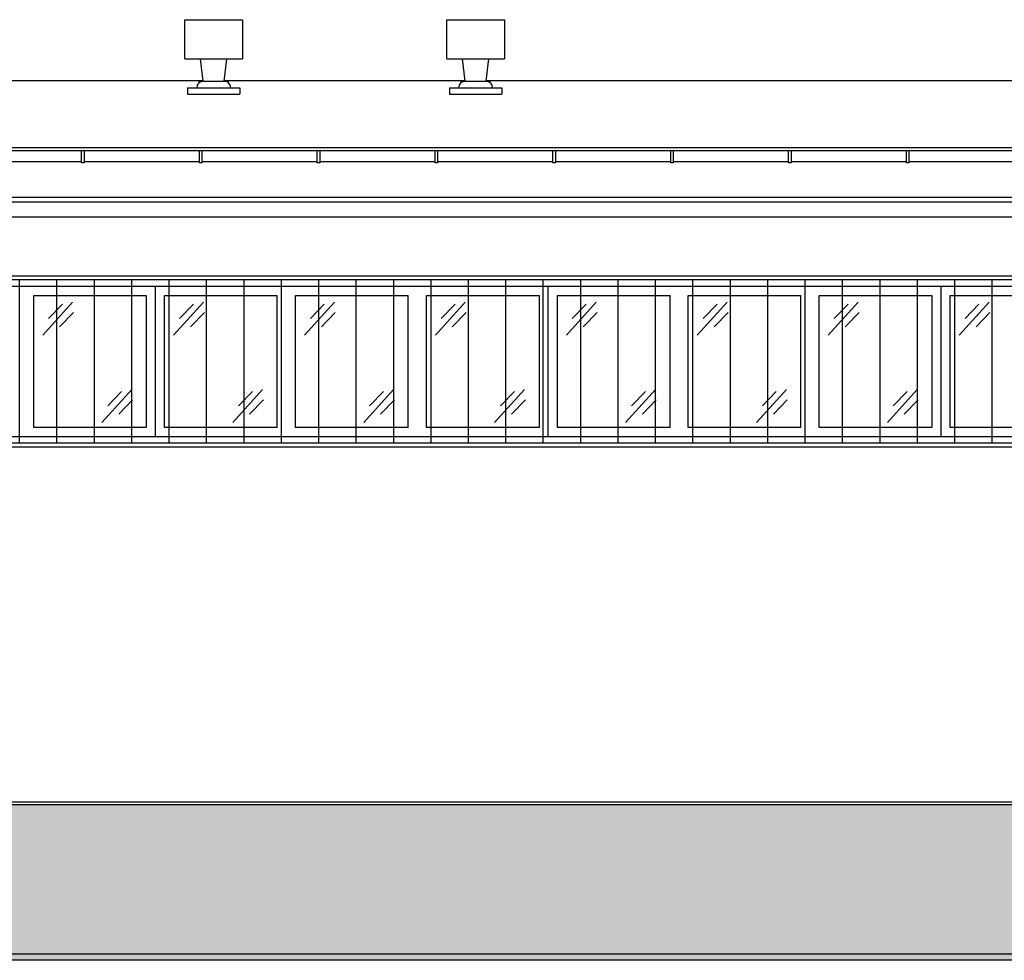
# Model space of a CAD drawing. Header units: millimetres. Extents: x 59331 to 112314, y -16110 to 34390.
# Tile 78 of 198: x 83396 to 84148, y -3573 to -2855. Entities that reach past the tile are written whole.
import ezdxf

# ---------------------------------------------------------------- set-up
doc = ezdxf.new("R2010")
doc.units = ezdxf.units.MM
doc.set_wipeout_variables(frame=1)
for name, color, linetype in [('_HSA_HATCH ELEWACJA', 8, 'Continuous'), ('_HSA_STOLARKA_ZEWNĘTRZNA', 132, 'Continuous'), ('_HSA_WIDOKOWE', 1, 'Continuous'), ('_HSA_WIDOKOWE_CIENKIE', 8, 'Continuous'), ('_HSA_ŚCIANY_CIENKIE', 2, 'Continuous'), ('_HSA_ŚCIANY_DZIAŁOWE', 6, 'Continuous'), ('_HSA_ŚCIANY_KONSTRUKCYJNE', 3, 'Continuous')]:
    doc.layers.add(name, color=color, linetype=linetype)
doc.layers.add('_HSA_POMOC', color=120, linetype='Continuous', plot=False)

# ---------------------------------------------------------------- blocks, each defined once
blk = doc.blocks.new('*U61')
blk.add_wipeout([(0, 8.5), (0, 0), (10264, 0), (10264, 8.5)])
for p, q in [((10264, 8.5), (0, 8.5)), ((10264, 0), (0, 0))]:
    blk.add_line(p, q)
for points in [[(4239.47, -1), (4241.47, -1), (4241.47, 8.5), (4239.47, 8.5)], [(4329.47, -1), (4331.47, -1), (4331.47, 8.5), (4329.47, 8.5)], [(4419.47, -1), (4421.47, -1), (4421.47, 8.5), (4419.47, 8.5)], [(4509.47, -1), (4511.47, -1), (4511.47, 8.5), (4509.47, 8.5)], [(4599.47, -1), (4601.47, -1), (4601.47, 8.5), (4599.47, 8.5)], [(4689.47, -1), (4691.47, -1), (4691.47, 8.5), (4689.47, 8.5)], [(4779.47, -1), (4781.47, -1), (4781.47, 8.5), (4779.47, 8.5)], [(4869.47, -1), (4871.47, -1), (4871.47, 8.5), (4869.47, 8.5)]]:
    blk.add_wipeout(points)
for points in [[(4239.47, -1), (4241.47, -1), (4241.47, 8.5), (4239.47, 8.5)], [(4329.47, -1), (4331.47, -1), (4331.47, 8.5), (4329.47, 8.5)], [(4419.47, -1), (4421.47, -1), (4421.47, 8.5), (4419.47, 8.5)], [(4509.47, -1), (4511.47, -1), (4511.47, 8.5), (4509.47, 8.5)], [(4599.47, -1), (4601.47, -1), (4601.47, 8.5), (4599.47, 8.5)], [(4689.47, -1), (4691.47, -1), (4691.47, 8.5), (4689.47, 8.5)], [(4779.47, -1), (4781.47, -1), (4781.47, 8.5), (4779.47, 8.5)], [(4869.47, -1), (4871.47, -1), (4871.47, 8.5), (4869.47, 8.5)]]:
    blk.add_lwpolyline(points, close=True)
blk = doc.blocks.new('A$Ce0e96bf1')
blk.add_wipeout([(-40, 0), (0, 0), (0, 5), (-7, 5), (-7.01, 5.23), (-7.03, 5.56), (-7.1, 5.99), (-7.18, 6.33), (-7.29, 6.68), (-7.54, 7.26), (-7.74, 7.62), (-8, 8.01), (-8.23, 8.28), (-8.46, 8.54), (-8.73, 8.78), (-8.99, 9), (-9.33, 9.23), (-9.58, 9.38), (-9.94, 9.56), (-10.25, 9.69), (-10.68, 9.82), (-11.05, 9.91), (-11.35, 9.96), (-11.64, 9.99), (-12, 10), (-10, 27), (2, 27), (2, 57), (-42, 57), (-42, 27), (-30, 27), (-28, 10), (-28.21, 10), (-28.9, 9.92), (-29.15, 9.87), (-29.48, 9.77), (-29.81, 9.66), (-30.14, 9.52), (-30.38, 9.4), (-30.86, 9.1), (-31.1, 8.92), (-31.62, 8.44), (-31.76, 8.29), (-32.01, 7.99), (-32.16, 7.77), (-32.36, 7.45), (-32.5, 7.18), (-32.58, 7), (-32.71, 6.67), (-32.79, 6.44), (-32.89, 6.05), (-32.94, 5.8), (-32.98, 5.49), (-32.99, 5.25), (-32.99, 5), (-40, 5)])
for p, q in [((-42, 57), (2, 57)), ((-42, 27), (-42, 57)), ((2, 57), (2, 27)), ((-42, 27), (2, 27)), ((-28, 10), (-30, 27)), ((-12, 10), (-10, 27)), ((-31.54, 10), (-8.46, 10)), ((-40, 5), (0, 5)), ((-40, 5), (-40, 0)), ((-40, 0), (0, 0)), ((0, 5), (0, 0))]:
    blk.add_line(p, q)
for centre, start, end in [((-28, 5), 90, 180), ((-12, 5), 0, 90)]:
    blk.add_arc(centre, 5, start, end)
blk = doc.blocks.new('A$Cb341c309')
blk.add_wipeout([(-1200, 115), (-1200, 0), (-900, 0), (-900, 115)])
blk.add_line((-993, 7), (-993, 108))
at = {"ltscale": 10}
blk.add_lwpolyline([(-1200, 115), (-900, 115), (-900, 0), (-1200, 0)], close=True, dxfattribs=at)
blk.add_lwpolyline([(-993, 108), (-907, 108), (-907, 7), (-993, 7)], dxfattribs=at)
at = {"layer": '_HSA_WIDOKOWE_CIENKIE', "color": 9}
for points in [[(-986.13, 77.51), (-963.33, 102.73)], [(-981.65, 90.23), (-971.02, 101.14)], [(-973.26, 83.99), (-962.63, 94.9)], [(-940.95, 10.79), (-918.14, 36.01)], [(-936.47, 23.51), (-925.84, 34.42)], [(-928.07, 17.27), (-917.44, 28.18)]]:
    blk.add_lwpolyline(points, dxfattribs=at)
blk.add_wipeout([(-900, 115), (-900, 0), (-600, 0), (-600, 115)])
for p, q in [((-807, 7), (-807, 108)), ((-793, 7), (-793, 108)), ((-707, 7), (-707, 108)), ((-693, 7), (-693, 108))]:
    blk.add_line(p, q)
at = {"ltscale": 10}
blk.add_lwpolyline([(-900, 115), (-600, 115), (-600, 0), (-900, 0)], close=True, dxfattribs=at)
for points in [[(-807, 7), (-893, 7), (-893, 108), (-807, 108)], [(-793, 108), (-707, 108)], [(-693, 108), (-607, 108), (-607, 7), (-693, 7)], [(-707, 7), (-793, 7)]]:
    blk.add_lwpolyline(points, dxfattribs=at)
at = {"layer": '_HSA_WIDOKOWE_CIENKIE', "color": 9}
for points in [[(-886.13, 77.51), (-863.33, 102.73)], [(-881.65, 90.23), (-871.02, 101.14)], [(-786.13, 77.51), (-763.33, 102.73)], [(-781.65, 90.23), (-771.02, 101.14)], [(-686.13, 77.51), (-663.33, 102.73)], [(-681.65, 90.23), (-671.02, 101.14)], [(-873.26, 83.99), (-862.63, 94.9)], [(-773.26, 83.99), (-762.63, 94.9)], [(-673.26, 83.99), (-662.63, 94.9)], [(-840.95, 10.79), (-818.14, 36.01)], [(-836.47, 23.51), (-825.84, 34.42)], [(-740.95, 10.79), (-718.14, 36.01)], [(-736.47, 23.51), (-725.84, 34.42)], [(-640.95, 10.79), (-618.14, 36.01)], [(-636.47, 23.51), (-625.84, 34.42)], [(-828.07, 17.27), (-817.44, 28.18)], [(-728.07, 17.27), (-717.44, 28.18)], [(-628.07, 17.27), (-617.44, 28.18)]]:
    blk.add_lwpolyline(points, dxfattribs=at)
blk.add_wipeout([(-600, 115), (-600, 0), (-300, 0), (-300, 115)])
for p, q in [((-507, 7), (-507, 108)), ((-493, 7), (-493, 108)), ((-407, 7), (-407, 108)), ((-393, 7), (-393, 108))]:
    blk.add_line(p, q)
at = {"ltscale": 10}
blk.add_lwpolyline([(-600, 115), (-300, 115), (-300, 0), (-600, 0)], close=True, dxfattribs=at)
for points in [[(-507, 7), (-593, 7), (-593, 108), (-507, 108)], [(-493, 108), (-407, 108)], [(-393, 108), (-307, 108), (-307, 7), (-393, 7)], [(-407, 7), (-493, 7)]]:
    blk.add_lwpolyline(points, dxfattribs=at)
at = {"layer": '_HSA_WIDOKOWE_CIENKIE', "color": 9}
for points in [[(-586.13, 77.51), (-563.33, 102.73)], [(-581.65, 90.23), (-571.02, 101.14)], [(-486.13, 77.51), (-463.33, 102.73)], [(-481.65, 90.23), (-471.02, 101.14)], [(-386.13, 77.51), (-363.33, 102.73)], [(-381.65, 90.23), (-371.02, 101.14)], [(-573.26, 83.99), (-562.63, 94.9)], [(-473.26, 83.99), (-462.63, 94.9)], [(-373.26, 83.99), (-362.63, 94.9)], [(-540.95, 10.79), (-518.14, 36.01)], [(-536.47, 23.51), (-525.84, 34.42)], [(-440.95, 10.79), (-418.14, 36.01)], [(-436.47, 23.51), (-425.84, 34.42)], [(-340.95, 10.79), (-318.14, 36.01)], [(-336.47, 23.51), (-325.84, 34.42)], [(-528.07, 17.27), (-517.44, 28.18)], [(-428.07, 17.27), (-417.44, 28.18)], [(-328.07, 17.27), (-317.44, 28.18)]]:
    blk.add_lwpolyline(points, dxfattribs=at)
blk.add_wipeout([(-300, 115), (-300, 0), (0, 0), (0, 115)])
at = {"ltscale": 10}
blk.add_lwpolyline([(-300, 115), (0, 115), (0, 0), (-300, 0)], close=True, dxfattribs=at)
blk.add_lwpolyline([(-207, 7), (-293, 7), (-293, 108), (-207, 108)], dxfattribs=at)
at = {"layer": '_HSA_WIDOKOWE_CIENKIE', "color": 9}
for points in [[(-286.13, 77.51), (-263.33, 102.73)], [(-281.65, 90.23), (-271.02, 101.14)], [(-273.26, 83.99), (-262.63, 94.9)]]:
    blk.add_lwpolyline(points, dxfattribs=at)
blk = doc.blocks.new('A$C2ea6ee36')
at = {"transparency": 33554687}
h = blk.add_hatch(dxfattribs=at)
h.set_pattern_fill('ANSI31', color=256, scale=9, angle=45)
h.set_pattern_definition([(90, (-758, -128), (-28.575, 0), [])])
h.paths.add_polyline_path([(-1513, -3), (-3, -3), (-3, -128), (-1513, -128)])
for points in [[(-1516, 0), (0, 0), (0, -131), (-1516, -131)], [(-1513, -3), (-3, -3), (-3, -128), (-1513, -128)]]:
    blk.add_lwpolyline(points, close=True)

msp = doc.modelspace()

# ---------------------------------------------------------------- hatches: boundary and pattern name
at = {"layer": '_HSA_HATCH ELEWACJA', "true_color": 0x946229}
h = msp.add_hatch(color=37, dxfattribs=at)
h.dxf.hatch_style = 1
h.paths.add_polyline_path([(88358.19, -3454.26), (76431.33, -3454.26), (76431.33, -3568.19), (88358.19, -3568.19)])
at = {"layer": '_HSA_WIDOKOWE', "ltscale": 10}
h = msp.add_hatch(color=256, dxfattribs=at)
h.dxf.hatch_style = 1
h.paths.add_polyline_path([(88608.19, -3568.26), (88608.19, -3573.26), (76181.33, -3573.26), (76181.33, -3568.26)])

# ---------------------------------------------------------------- linework, layer by layer
at = {"layer": '_HSA_POMOC'}
msp.add_line((76431.33, -3452.26), (88358.19, -3452.26), dxfattribs=at)
at = {"layer": '_HSA_WIDOKOWE', "ltscale": 10}
msp.add_lwpolyline([(88608.19, -3573.26), (76181.33, -3573.26), (76181.33, -3568.26), (88608.19, -3568.26)], close=True, dxfattribs=at)
at = {"layer": '_HSA_WIDOKOWE_CIENKIE', "ltscale": 10}
msp.add_line((78023.69, -2901.19), (88314.19, -2901.19), dxfattribs=at)
at = {"layer": '_HSA_WIDOKOWE_CIENKIE'}
msp.add_line((76431.33, -3454.26), (88358.19, -3454.26), dxfattribs=at)
at = {"layer": '_HSA_ŚCIANY_CIENKIE', "ltscale": 10}
msp.add_line((78050.19, -2952.39), (88314.19, -2952.39), dxfattribs=at)
at = {"layer": '_HSA_ŚCIANY_DZIAŁOWE', "ltscale": 10}
for p, q in [((78050.19, -2993.71), (88314.19, -2993.71)), ((78050.19, -3005.26), (88314.19, -3005.26))]:
    msp.add_line(p, q, dxfattribs=at)
at = {"layer": '_HSA_ŚCIANY_KONSTRUKCYJNE', "ltscale": 10}
msp.add_line((78050.19, -2990.26), (88314.19, -2990.26), dxfattribs=at)

# ---------------------------------------------------------------- block references
at = {"layer": '_HSA_STOLARKA_ZEWNĘTRZNA', "ltscale": 10}
msp.add_blockref('A$Cb341c309', (84399.19, -3173.26), dxfattribs=at)

# ---------------------------------------------------------------- next in the draw order: block references
at = {"layer": '_HSA_WIDOKOWE', "xscale": -1}
msp.add_blockref('*U61', (88314.19, -2963.13), dxfattribs=at)
at = {"layer": '_HSA_WIDOKOWE_CIENKIE', "ltscale": 10}
for name, p in [('A$Ce0e96bf1', (83563.7, -2911.69)), ('A$Ce0e96bf1', (83763.7, -2911.69)), ('A$C2ea6ee36', (84407.19, -3050.26))]:
    msp.add_blockref(name, p, dxfattribs=at)

doc.saveas('drawing.dxf')
